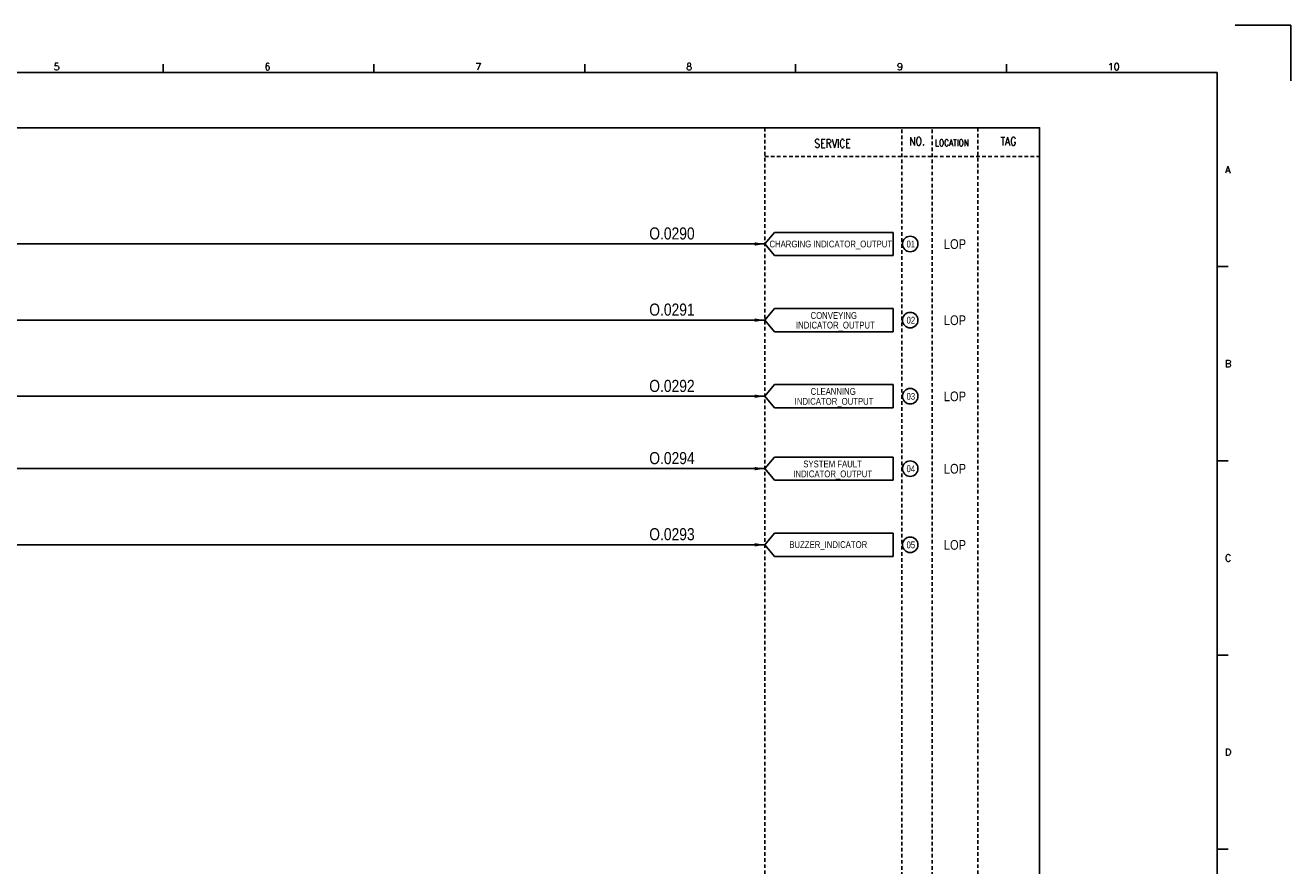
# Model space of a CAD drawing. Extents: x 2176 to 3142, y -624 to 58.
# Tile 3 of 3: x 2618 to 3142, y -290 to 58. Entities that reach past the tile are written whole.
import ezdxf
from ezdxf.enums import TextEntityAlignment as Align

# ---------------------------------------------------------------- set-up
doc = ezdxf.new("R2010")
doc.units = 0
doc.header["$MEASUREMENT"] = 0
doc.linetypes.add('HIDDEN', pattern=[4, 1.5, -1, 1.5])
doc.layers.get('0').update_dxf_attribs({"linetype": 'CONTINUOUS'})
doc.layers.get('DEFPOINTS').update_dxf_attribs({"linetype": 'CONTINUOUS'})
for name, color, linetype in [('CON', 4, 'CONTINUOUS'), ('DCS', 7, 'CONTINUOUS'), ('HID', 2, 'HIDDEN'), ('圖框CON', 4, 'CONTINUOUS'), ('框線', 6, 'CONTINUOUS')]:
    doc.layers.add(name, color=color, linetype=linetype)
doc.styles.add('DAYUKP', font='complex', dxfattribs={"bigfont": 'DAYUKP.SHX'})
doc.styles.add('ROMANS', font='romans', dxfattribs={"width": 0.8})
doc.styles.add('style3', font='ARIALN.TTF')

# ---------------------------------------------------------------- blocks, each defined once
blk = doc.blocks.new('LEADER')
at = {"layer": 'CON'}
blk.add_solid([(0.85, -0.57), (0.85, -1.57), (3.85, -1.07)], dxfattribs=at)
blk = doc.blocks.new('1')
at = {"layer": 'DEFPOINTS'}
blk.add_lwpolyline([(2189, 689.33), (2211.97, 689.33), (2211.97, 666.36)], dxfattribs=at)
at = {"layer": '圖框CON'}
for p, q in [((1745.08, 669.85), (1745.08, 673.29)), ((1832.37, 669.85), (1832.37, 673.29)), ((1919.66, 669.85), (1919.66, 673.29)), ((2006.95, 669.85), (2006.95, 673.29)), ((2094.24, 669.85), (2094.24, 673.29)), ((2186.14, 589.41), (2181.53, 589.41)), ((2186.14, 509.01), (2181.53, 509.01)), ((2186.14, 428.61), (2181.53, 428.61)), ((2186.14, 348.2), (2181.53, 348.2))]:
    blk.add_line(p, q, dxfattribs=at)
at = {"layer": '框線'}
for p, q in [((2181.53, 669.81), (1308.62, 669.81)), ((2181.53, 26.6), (2181.53, 669.81))]:
    blk.add_line(p, q, dxfattribs=at)
at = {"style": 'DAYUKP'}
for s, height, p in [('5', 2.87, (1699.8, 670.78)), ('6', 2.87, (1787.1, 670.78)), ('7', 2.87, (1874.39, 670.78)), ('8', 2.87, (1961.68, 670.78)), ('9', 2.87, (2048.97, 670.78)), ('10', 2.871, (2136.26, 670.78))]:
    blk.add_text(s, height=height, dxfattribs=at).set_placement(p)
for s, p in [('A', (2184.79, 629.6)), ('B', (2184.79, 549.2)), ('C', (2184.79, 468.8)), ('D', (2184.79, 388.39))]:
    blk.add_text(s, height=2.87, dxfattribs=at).set_placement(p, align=Align.MIDDLE_LEFT)

msp = doc.modelspace()

# ---------------------------------------------------------------- linework, layer by layer
at = {"layer": 'CON', "color": 6}
for p, q in [((2923.82, -32.3), (2927.72, -27.49)), ((2976.86, -27.49), (2927.72, -27.49)), ((2976.86, -27.49), (2976.86, -37.12)), ((2923.82, -32.3), (2927.72, -37.12)), ((2927.72, -37.12), (2976.86, -37.12)), ((2923.82, -63.83), (2927.72, -59.01)), ((2976.86, -59.01), (2927.72, -59.01)), ((2976.86, -59.01), (2976.86, -68.65)), ((2923.82, -63.83), (2927.72, -68.65)), ((2927.72, -68.65), (2976.86, -68.65)), ((2923.82, -95.35), (2927.72, -90.54)), ((2976.86, -90.54), (2927.72, -90.54)), ((2976.86, -90.54), (2976.86, -100.17)), ((2923.82, -95.35), (2927.72, -100.17)), ((2927.72, -100.17), (2976.86, -100.17)), ((2923.82, -125.32), (2927.72, -120.51)), ((2923.82, -125.32), (2927.72, -130.14)), ((2976.86, -120.51), (2927.72, -120.51)), ((2976.86, -120.51), (2976.86, -130.14)), ((2927.72, -130.14), (2976.86, -130.14)), ((2923.82, -156.85), (2927.72, -152.03)), ((2923.82, -156.85), (2927.72, -161.67)), ((2976.86, -152.03), (2927.72, -152.03)), ((2976.86, -152.03), (2976.86, -161.67)), ((2927.72, -161.67), (2976.86, -161.67))]:
    msp.add_line(p, q, dxfattribs=at)
at = {"layer": 'CON'}
for p, q in [((2478.62, -32.3), (2923.82, -32.3)), ((2478.62, -63.83), (2923.82, -63.83)), ((2478.62, -95.35), (2923.82, -95.35)), ((2478.62, -125.32), (2923.82, -125.32)), ((2478.62, -156.85), (2923.82, -156.85))]:
    msp.add_line(p, q, dxfattribs=at)
msp.add_lwpolyline([(2323.57, 15.83), (3037.57, 15.83), (3037.57, -483.97), (2323.57, -483.97)], close=True, dxfattribs=at)
for centre in [(2983.97, -32.3), (2983.97, -63.83), (2983.97, -95.35), (2983.97, -125.32), (2983.97, -156.85)]:
    msp.add_circle(centre, 3.21, dxfattribs=at)
at = {"layer": 'HID'}
for p, q in [((2923.82, 15.83), (2923.82, -483.97)), ((3012.02, 15.83), (3012.02, -483.97)), ((2980.52, 15.13), (2980.52, -483.97)), ((2993.12, 15.13), (2993.12, -483.97)), ((2923.82, 3.93), (3037.57, 3.93))]:
    msp.add_line(p, q, dxfattribs=at)

# ---------------------------------------------------------------- block references
msp.add_blockref('1', (929.54, -631.1))
at = {"layer": 'CON', "xscale": 1.4, "yscale": 1.4, "zscale": 1.4}
for p in [(2918.43, -30.81), (2918.43, -62.34), (2918.43, -93.86), (2918.43, -123.83), (2918.43, -155.36)]:
    msp.add_blockref('LEADER', p, dxfattribs=at)

# ---------------------------------------------------------------- texts
at = {"layer": 'CON', "style": 'ROMANS', "width": 0.8}
for s, p in [('SERVICE', (2951.86, 9.29)), ('NO.', (2986.82, 10.23)), ('TAG', (3024.62, 10.23))]:
    msp.add_text(s, height=3.5, dxfattribs=at).set_placement(p, align=Align.MIDDLE)
msp.add_text('LOCATION', height=2.8, dxfattribs=at).set_placement((2994.26, 7.33), align=Align.BOTTOM_LEFT)
at = {"layer": 'CON', "style": 'style3'}
for s, p in [('CHARGING INDICATOR_OUTPUT', (2925.7, -34.56)), ('01', (2982.45, -34.58)), ('CONVEYING', (2942.72, -64.16)), ('02', (2982.45, -66.11)), ('INDICATOR_OUTPUT', (2936.69, -68.15)), ('CLEANNING', (2942.74, -95.6)), ('03', (2982.45, -97.64)), ('INDICATOR_OUTPUT', (2936.16, -99.71)), ('SYSTEM FAULT', (2939.71, -125.63)), ('04', (2982.45, -127.6)), ('INDICATOR_OUTPUT', (2935.59, -129.74)), ('BUZZER_INDICATOR', (2933.93, -159.01)), ('05', (2982.45, -159.13))]:
    msp.add_text(s, height=2.8, dxfattribs=at).set_placement(p, align=Align.BOTTOM_LEFT)
for p in [(2997.92, -32.35), (2997.92, -63.88), (2997.92, -95.4), (2997.92, -125.37), (2997.92, -156.9)]:
    msp.add_text('LOP', height=4, dxfattribs=at).set_placement(p, align=Align.MIDDLE_LEFT)
at = {"layer": 'DCS', "linetype": 'ByBlock', "style": 'style3'}
for s, p in [('O.0290', (2875.93, -30.45)), ('O.0291', (2875.93, -61.98)), ('O.0292', (2875.93, -93.58)), ('O.0294', (2875.93, -123.46)), ('O.0293', (2875.93, -154.97))]:
    msp.add_text(s, height=5, dxfattribs=at).set_placement(p)

doc.saveas('drawing.dxf')
